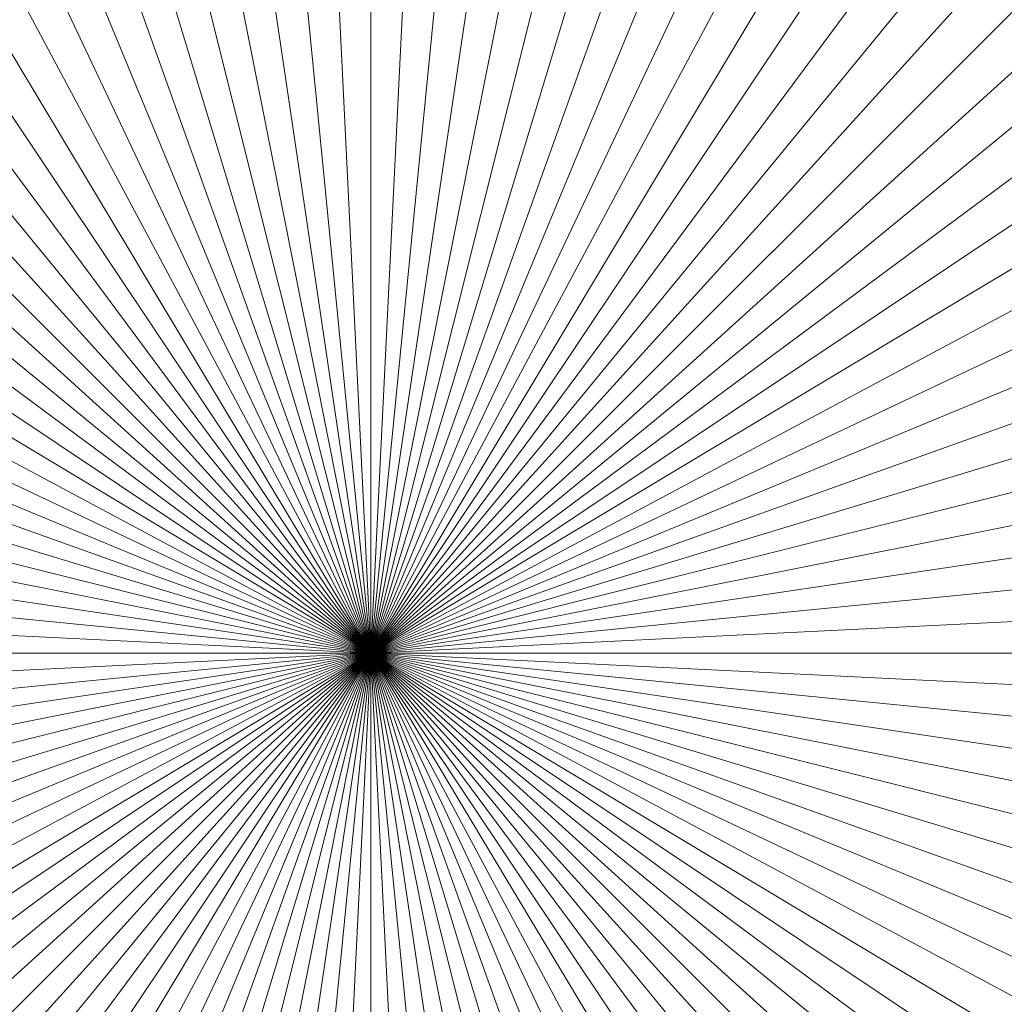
# Model space of a CAD drawing. Header units: millimetres. Extents: x -761 to -349, y 37 to 453.
# Tile 16 of 18: x -557 to -546, y 437 to 448. Entities that reach past the tile are written whole.
import ezdxf

# ---------------------------------------------------------------- set-up
doc = ezdxf.new("R2010")
doc.units = ezdxf.units.MM
doc.header["$LTSCALE"] = 20
doc.layers.add('LUCIDO_1', color=1, linetype='Continuous', lineweight=20, true_color=0xff0000)
doc.layers.add('Quote', color=7, linetype='Continuous', lineweight=9)

# ---------------------------------------------------------------- blocks, each defined once
blk = doc.blocks.new('Group')
at = {"layer": 'LUCIDO_1', "color": 5, "linetype": 'Continuous', "lineweight": 9, "transparency": 33554687}
for points in [[(-554.164, 453, -10109.271), (-554.773, 452.925, -10109.271), (-552.939, 440.561, -10109.271)], [(-552.939, 440.561, -10106.271), (-554.773, 452.925, -10106.271), (-554.164, 453, -10106.271)], [(-553.552, 453.046, -10109.271), (-554.164, 453, -10109.271), (-552.939, 440.561, -10109.271)], [(-552.939, 440.561, -10106.271), (-554.164, 453, -10106.271), (-553.552, 453.046, -10106.271)], [(-552.939, 453.061, -10109.271), (-553.552, 453.046, -10109.271), (-552.939, 440.561, -10109.271)], [(-552.939, 440.561, -10106.271), (-553.552, 453.046, -10106.271), (-552.939, 453.061, -10106.271)], [(-552.326, 453.046, -10109.271), (-552.939, 453.061, -10109.271), (-552.939, 440.561, -10109.271)], [(-552.939, 440.561, -10106.271), (-552.939, 453.061, -10106.271), (-552.326, 453.046, -10106.271)], [(-551.714, 453, -10109.271), (-552.326, 453.046, -10109.271), (-552.939, 440.561, -10109.271)], [(-552.939, 440.561, -10106.271), (-552.326, 453.046, -10106.271), (-551.714, 453, -10106.271)], [(-551.105, 452.925, -10109.271), (-551.714, 453, -10109.271), (-552.939, 440.561, -10109.271)], [(-552.939, 440.561, -10106.271), (-551.714, 453, -10106.271), (-551.105, 452.925, -10106.271)], [(-554.773, 452.925, -10109.271), (-555.378, 452.82, -10109.271), (-552.939, 440.561, -10109.271)], [(-552.939, 440.561, -10106.271), (-555.378, 452.82, -10106.271), (-554.773, 452.925, -10106.271)], [(-550.501, 452.82, -10109.271), (-551.105, 452.925, -10109.271), (-552.939, 440.561, -10109.271)], [(-552.939, 440.561, -10106.271), (-551.105, 452.925, -10106.271), (-550.501, 452.82, -10106.271)], [(-555.378, 452.82, -10109.271), (-555.976, 452.686, -10109.271), (-552.939, 440.561, -10109.271)], [(-552.939, 440.561, -10106.271), (-555.976, 452.686, -10106.271), (-555.378, 452.82, -10106.271)], [(-549.902, 452.686, -10109.271), (-550.501, 452.82, -10109.271), (-552.939, 440.561, -10109.271)], [(-552.939, 440.561, -10106.271), (-550.501, 452.82, -10106.271), (-549.902, 452.686, -10106.271)], [(-555.976, 452.686, -10109.271), (-556.568, 452.522, -10109.271), (-552.939, 440.561, -10109.271)], [(-552.939, 440.561, -10106.271), (-556.568, 452.522, -10106.271), (-555.976, 452.686, -10106.271)], [(-549.311, 452.522, -10109.271), (-549.902, 452.686, -10109.271), (-552.939, 440.561, -10109.271)], [(-552.939, 440.561, -10106.271), (-549.902, 452.686, -10106.271), (-549.311, 452.522, -10106.271)], [(-556.568, 452.522, -10109.271), (-557.15, 452.33, -10109.271), (-552.939, 440.561, -10109.271)], [(-552.939, 440.561, -10106.271), (-557.15, 452.33, -10106.271), (-556.568, 452.522, -10106.271)], [(-548.728, 452.33, -10109.271), (-549.311, 452.522, -10109.271), (-552.939, 440.561, -10109.271)], [(-552.939, 440.561, -10106.271), (-549.311, 452.522, -10106.271), (-548.728, 452.33, -10106.271)], [(-557.15, 452.33, -10109.271), (-557.722, 452.109, -10109.271), (-552.939, 440.561, -10109.271)], [(-552.939, 440.561, -10106.271), (-557.722, 452.109, -10106.271), (-557.15, 452.33, -10106.271)], [(-548.156, 452.109, -10109.271), (-548.728, 452.33, -10109.271), (-552.939, 440.561, -10109.271)], [(-552.939, 440.561, -10106.271), (-548.728, 452.33, -10106.271), (-548.156, 452.109, -10106.271)], [(-557.722, 452.109, -10109.271), (-558.283, 451.86, -10109.271), (-552.939, 440.561, -10109.271)], [(-552.939, 440.561, -10106.271), (-558.283, 451.86, -10106.271), (-557.722, 452.109, -10106.271)], [(-547.595, 451.86, -10109.271), (-548.156, 452.109, -10109.271), (-552.939, 440.561, -10109.271)], [(-552.939, 440.561, -10106.271), (-548.156, 452.109, -10106.271), (-547.595, 451.86, -10106.271)], [(-558.283, 451.86, -10109.271), (-558.831, 451.585, -10109.271), (-552.939, 440.561, -10109.271)], [(-552.939, 440.561, -10106.271), (-558.831, 451.585, -10106.271), (-558.283, 451.86, -10106.271)], [(-547.047, 451.585, -10109.271), (-547.595, 451.86, -10109.271), (-552.939, 440.561, -10109.271)], [(-552.939, 440.561, -10106.271), (-547.595, 451.86, -10106.271), (-547.047, 451.585, -10106.271)], [(-558.831, 451.585, -10109.271), (-559.365, 451.282, -10109.271), (-552.939, 440.561, -10109.271)], [(-552.939, 440.561, -10106.271), (-559.365, 451.282, -10106.271), (-558.831, 451.585, -10106.271)], [(-546.513, 451.282, -10109.271), (-547.047, 451.585, -10109.271), (-552.939, 440.561, -10109.271)], [(-552.939, 440.561, -10106.271), (-547.047, 451.585, -10106.271), (-546.513, 451.282, -10106.271)], [(-559.365, 451.282, -10109.271), (-559.884, 450.954, -10109.271), (-552.939, 440.561, -10109.271)], [(-552.939, 440.561, -10106.271), (-559.884, 450.954, -10106.271), (-559.365, 451.282, -10106.271)], [(-545.995, 450.954, -10109.271), (-546.513, 451.282, -10109.271), (-552.939, 440.561, -10109.271)], [(-552.939, 440.561, -10106.271), (-546.513, 451.282, -10106.271), (-545.995, 450.954, -10106.271)], [(-559.884, 450.954, -10109.271), (-560.385, 450.601, -10109.271), (-552.939, 440.561, -10109.271)], [(-552.939, 440.561, -10106.271), (-560.385, 450.601, -10106.271), (-559.884, 450.954, -10106.271)], [(-545.493, 450.601, -10109.271), (-545.995, 450.954, -10109.271), (-552.939, 440.561, -10109.271)], [(-552.939, 440.561, -10106.271), (-545.995, 450.954, -10106.271), (-545.493, 450.601, -10106.271)], [(-560.385, 450.601, -10109.271), (-560.869, 450.223, -10109.271), (-552.939, 440.561, -10109.271)], [(-552.939, 440.561, -10106.271), (-560.869, 450.223, -10106.271), (-560.385, 450.601, -10106.271)], [(-545.009, 450.223, -10109.271), (-545.493, 450.601, -10109.271), (-552.939, 440.561, -10109.271)], [(-552.939, 440.561, -10106.271), (-545.493, 450.601, -10106.271), (-545.009, 450.223, -10106.271)], [(-560.869, 450.223, -10109.271), (-561.333, 449.823, -10109.271), (-552.939, 440.561, -10109.271)], [(-552.939, 440.561, -10106.271), (-561.333, 449.823, -10106.271), (-560.869, 450.223, -10106.271)], [(-544.545, 449.823, -10109.271), (-545.009, 450.223, -10109.271), (-552.939, 440.561, -10109.271)], [(-552.939, 440.561, -10106.271), (-545.009, 450.223, -10106.271), (-544.545, 449.823, -10106.271)], [(-561.333, 449.823, -10109.271), (-561.778, 449.4, -10109.271), (-552.939, 440.561, -10109.271)], [(-552.939, 440.561, -10106.271), (-561.778, 449.4, -10106.271), (-561.333, 449.823, -10106.271)], [(-544.1, 449.4, -10109.271), (-544.545, 449.823, -10109.271), (-552.939, 440.561, -10109.271)], [(-552.939, 440.561, -10106.271), (-544.545, 449.823, -10106.271), (-544.1, 449.4, -10106.271)], [(-561.778, 449.4, -10109.271), (-562.201, 448.955, -10109.271), (-552.939, 440.561, -10109.271)], [(-552.939, 440.561, -10106.271), (-562.201, 448.955, -10106.271), (-561.778, 449.4, -10106.271)], [(-543.677, 448.955, -10109.271), (-544.1, 449.4, -10109.271), (-552.939, 440.561, -10109.271)], [(-552.939, 440.561, -10106.271), (-544.1, 449.4, -10106.271), (-543.677, 448.955, -10106.271)], [(-562.201, 448.955, -10109.271), (-562.601, 448.491, -10109.271), (-552.939, 440.561, -10109.271)], [(-552.939, 440.561, -10106.271), (-562.601, 448.491, -10106.271), (-562.201, 448.955, -10106.271)], [(-543.277, 448.491, -10109.271), (-543.677, 448.955, -10109.271), (-552.939, 440.561, -10109.271)], [(-552.939, 440.561, -10106.271), (-543.677, 448.955, -10106.271), (-543.277, 448.491, -10106.271)], [(-562.601, 448.491, -10109.271), (-562.979, 448.007, -10109.271), (-552.939, 440.561, -10109.271)], [(-552.939, 440.561, -10106.271), (-562.979, 448.007, -10106.271), (-562.601, 448.491, -10106.271)], [(-542.899, 448.007, -10109.271), (-543.277, 448.491, -10109.271), (-552.939, 440.561, -10109.271)], [(-552.939, 440.561, -10106.271), (-543.277, 448.491, -10106.271), (-542.899, 448.007, -10106.271)], [(-562.979, 448.007, -10109.271), (-563.332, 447.505, -10109.271), (-552.939, 440.561, -10109.271)], [(-552.939, 440.561, -10106.271), (-563.332, 447.505, -10106.271), (-562.979, 448.007, -10106.271)], [(-542.546, 447.505, -10109.271), (-542.899, 448.007, -10109.271), (-552.939, 440.561, -10109.271)], [(-552.939, 440.561, -10106.271), (-542.899, 448.007, -10106.271), (-542.546, 447.505, -10106.271)], [(-563.332, 447.505, -10109.271), (-563.661, 446.987, -10109.271), (-552.939, 440.561, -10109.271)], [(-552.939, 440.561, -10106.271), (-563.661, 446.987, -10106.271), (-563.332, 447.505, -10106.271)], [(-542.218, 446.987, -10109.271), (-542.546, 447.505, -10109.271), (-552.939, 440.561, -10109.271)], [(-552.939, 440.561, -10106.271), (-542.546, 447.505, -10106.271), (-542.218, 446.987, -10106.271)], [(-563.661, 446.987, -10109.271), (-563.963, 446.453, -10109.271), (-552.939, 440.561, -10109.271)], [(-552.939, 440.561, -10106.271), (-563.963, 446.453, -10106.271), (-563.661, 446.987, -10106.271)], [(-541.915, 446.453, -10109.271), (-542.218, 446.987, -10109.271), (-552.939, 440.561, -10109.271)], [(-552.939, 440.561, -10106.271), (-542.218, 446.987, -10106.271), (-541.915, 446.453, -10106.271)], [(-563.963, 446.453, -10109.271), (-564.239, 445.905, -10109.271), (-552.939, 440.561, -10109.271)], [(-552.939, 440.561, -10106.271), (-564.239, 445.905, -10106.271), (-563.963, 446.453, -10106.271)], [(-541.64, 445.905, -10109.271), (-541.915, 446.453, -10109.271), (-552.939, 440.561, -10109.271)], [(-552.939, 440.561, -10106.271), (-541.915, 446.453, -10106.271), (-541.64, 445.905, -10106.271)], [(-564.239, 445.905, -10109.271), (-564.487, 445.344, -10109.271), (-552.939, 440.561, -10109.271)], [(-552.939, 440.561, -10106.271), (-564.487, 445.344, -10106.271), (-564.239, 445.905, -10106.271)], [(-541.391, 445.344, -10109.271), (-541.64, 445.905, -10109.271), (-552.939, 440.561, -10109.271)], [(-552.939, 440.561, -10106.271), (-541.64, 445.905, -10106.271), (-541.391, 445.344, -10106.271)], [(-564.487, 445.344, -10109.271), (-564.708, 444.772, -10109.271), (-552.939, 440.561, -10109.271)], [(-552.939, 440.561, -10106.271), (-564.708, 444.772, -10106.271), (-564.487, 445.344, -10106.271)], [(-541.17, 444.772, -10109.271), (-541.391, 445.344, -10109.271), (-552.939, 440.561, -10109.271)], [(-552.939, 440.561, -10106.271), (-541.391, 445.344, -10106.271), (-541.17, 444.772, -10106.271)], [(-564.708, 444.772, -10109.271), (-564.901, 444.189, -10109.271), (-552.939, 440.561, -10109.271)], [(-552.939, 440.561, -10106.271), (-564.901, 444.189, -10106.271), (-564.708, 444.772, -10106.271)], [(-540.978, 444.189, -10109.271), (-541.17, 444.772, -10109.271), (-552.939, 440.561, -10109.271)], [(-552.939, 440.561, -10106.271), (-541.17, 444.772, -10106.271), (-540.978, 444.189, -10106.271)], [(-564.901, 444.189, -10109.271), (-565.064, 443.598, -10109.271), (-552.939, 440.561, -10109.271)], [(-552.939, 440.561, -10106.271), (-565.064, 443.598, -10106.271), (-564.901, 444.189, -10106.271)], [(-540.814, 443.598, -10109.271), (-540.978, 444.189, -10109.271), (-552.939, 440.561, -10109.271)], [(-552.939, 440.561, -10106.271), (-540.978, 444.189, -10106.271), (-540.814, 443.598, -10106.271)], [(-565.064, 443.598, -10109.271), (-565.199, 442.999, -10109.271), (-552.939, 440.561, -10109.271)], [(-552.939, 440.561, -10106.271), (-565.199, 442.999, -10106.271), (-565.064, 443.598, -10106.271)], [(-540.68, 442.999, -10109.271), (-540.814, 443.598, -10109.271), (-552.939, 440.561, -10109.271)], [(-552.939, 440.561, -10106.271), (-540.814, 443.598, -10106.271), (-540.68, 442.999, -10106.271)], [(-565.199, 442.999, -10109.271), (-565.303, 442.395, -10109.271), (-552.939, 440.561, -10109.271)], [(-552.939, 440.561, -10106.271), (-565.303, 442.395, -10106.271), (-565.199, 442.999, -10106.271)], [(-540.575, 442.395, -10109.271), (-540.68, 442.999, -10109.271), (-552.939, 440.561, -10109.271)], [(-552.939, 440.561, -10106.271), (-540.68, 442.999, -10106.271), (-540.575, 442.395, -10106.271)], [(-565.303, 442.395, -10109.271), (-565.378, 441.786, -10109.271), (-552.939, 440.561, -10109.271)], [(-552.939, 440.561, -10106.271), (-565.378, 441.786, -10106.271), (-565.303, 442.395, -10106.271)], [(-540.5, 441.786, -10109.271), (-540.575, 442.395, -10109.271), (-552.939, 440.561, -10109.271)], [(-552.939, 440.561, -10106.271), (-540.575, 442.395, -10106.271), (-540.5, 441.786, -10106.271)], [(-565.378, 441.786, -10109.271), (-565.424, 441.174, -10109.271), (-552.939, 440.561, -10109.271)], [(-552.939, 440.561, -10106.271), (-565.424, 441.174, -10106.271), (-565.378, 441.786, -10106.271)], [(-540.454, 441.174, -10109.271), (-540.5, 441.786, -10109.271), (-552.939, 440.561, -10109.271)], [(-552.939, 440.561, -10106.271), (-540.5, 441.786, -10106.271), (-540.454, 441.174, -10106.271)], [(-565.424, 441.174, -10109.271), (-565.439, 440.561, -10109.271), (-552.939, 440.561, -10109.271)], [(-552.939, 440.561, -10106.271), (-565.439, 440.561, -10106.271), (-565.424, 441.174, -10106.271)], [(-540.439, 440.561, -10109.271), (-540.454, 441.174, -10109.271), (-552.939, 440.561, -10109.271)], [(-552.939, 440.561, -10106.271), (-540.454, 441.174, -10106.271), (-540.439, 440.561, -10106.271)], [(-565.439, 440.561, -10109.271), (-565.424, 439.948, -10109.271), (-552.939, 440.561, -10109.271)], [(-552.939, 440.561, -10106.271), (-565.424, 439.948, -10106.271), (-565.439, 440.561, -10106.271)], [(-565.424, 439.948, -10109.271), (-565.378, 439.336, -10109.271), (-552.939, 440.561, -10109.271)], [(-552.939, 440.561, -10106.271), (-565.378, 439.336, -10106.271), (-565.424, 439.948, -10106.271)], [(-565.378, 439.336, -10109.271), (-565.303, 438.727, -10109.271), (-552.939, 440.561, -10109.271)], [(-552.939, 440.561, -10106.271), (-565.303, 438.727, -10106.271), (-565.378, 439.336, -10106.271)], [(-565.303, 438.727, -10109.271), (-565.199, 438.122, -10109.271), (-552.939, 440.561, -10109.271)], [(-552.939, 440.561, -10106.271), (-565.199, 438.122, -10106.271), (-565.303, 438.727, -10106.271)], [(-565.199, 438.122, -10109.271), (-565.064, 437.524, -10109.271), (-552.939, 440.561, -10109.271)], [(-552.939, 440.561, -10106.271), (-565.064, 437.524, -10106.271), (-565.199, 438.122, -10106.271)], [(-565.064, 437.524, -10109.271), (-564.901, 436.932, -10109.271), (-552.939, 440.561, -10109.271)], [(-552.939, 440.561, -10106.271), (-564.901, 436.932, -10106.271), (-565.064, 437.524, -10106.271)], [(-564.901, 436.932, -10109.271), (-564.708, 436.35, -10109.271), (-552.939, 440.561, -10109.271)], [(-552.939, 440.561, -10106.271), (-564.708, 436.35, -10106.271), (-564.901, 436.932, -10106.271)], [(-564.708, 436.35, -10109.271), (-564.487, 435.778, -10109.271), (-552.939, 440.561, -10109.271)], [(-552.939, 440.561, -10106.271), (-564.487, 435.778, -10106.271), (-564.708, 436.35, -10106.271)], [(-564.487, 435.778, -10109.271), (-564.239, 435.217, -10109.271), (-552.939, 440.561, -10109.271)], [(-552.939, 440.561, -10106.271), (-564.239, 435.217, -10106.271), (-564.487, 435.778, -10106.271)], [(-564.239, 435.217, -10109.271), (-563.963, 434.669, -10109.271), (-552.939, 440.561, -10109.271)], [(-552.939, 440.561, -10106.271), (-563.963, 434.669, -10106.271), (-564.239, 435.217, -10106.271)], [(-563.963, 434.669, -10109.271), (-563.661, 434.135, -10109.271), (-552.939, 440.561, -10109.271)], [(-552.939, 440.561, -10106.271), (-563.661, 434.135, -10106.271), (-563.963, 434.669, -10106.271)], [(-563.661, 434.135, -10109.271), (-563.332, 433.616, -10109.271), (-552.939, 440.561, -10109.271)], [(-552.939, 440.561, -10106.271), (-563.332, 433.616, -10106.271), (-563.661, 434.135, -10106.271)], [(-563.332, 433.616, -10109.271), (-562.979, 433.115, -10109.271), (-552.939, 440.561, -10109.271)], [(-552.939, 440.561, -10106.271), (-562.979, 433.115, -10106.271), (-563.332, 433.616, -10106.271)], [(-562.979, 433.115, -10109.271), (-562.601, 432.631, -10109.271), (-552.939, 440.561, -10109.271)], [(-552.939, 440.561, -10106.271), (-562.601, 432.631, -10106.271), (-562.979, 433.115, -10106.271)], [(-562.601, 432.631, -10109.271), (-562.201, 432.167, -10109.271), (-552.939, 440.561, -10109.271)], [(-552.939, 440.561, -10106.271), (-562.201, 432.167, -10106.271), (-562.601, 432.631, -10106.271)], [(-562.201, 432.167, -10109.271), (-561.778, 431.722, -10109.271), (-552.939, 440.561, -10109.271)], [(-552.939, 440.561, -10106.271), (-561.778, 431.722, -10106.271), (-562.201, 432.167, -10106.271)], [(-561.778, 431.722, -10109.271), (-561.333, 431.299, -10109.271), (-552.939, 440.561, -10109.271)], [(-552.939, 440.561, -10106.271), (-561.333, 431.299, -10106.271), (-561.778, 431.722, -10106.271)], [(-561.333, 431.299, -10109.271), (-560.869, 430.899, -10109.271), (-552.939, 440.561, -10109.271)], [(-552.939, 440.561, -10106.271), (-560.869, 430.899, -10106.271), (-561.333, 431.299, -10106.271)], [(-560.869, 430.899, -10109.271), (-560.385, 430.521, -10109.271), (-552.939, 440.561, -10109.271)], [(-552.939, 440.561, -10106.271), (-560.385, 430.521, -10106.271), (-560.869, 430.899, -10106.271)], [(-560.385, 430.521, -10109.271), (-559.884, 430.168, -10109.271), (-552.939, 440.561, -10109.271)], [(-552.939, 440.561, -10106.271), (-559.884, 430.168, -10106.271), (-560.385, 430.521, -10106.271)], [(-559.884, 430.168, -10109.271), (-559.365, 429.839, -10109.271), (-552.939, 440.561, -10109.271)], [(-552.939, 440.561, -10106.271), (-559.365, 429.839, -10106.271), (-559.884, 430.168, -10106.271)], [(-559.365, 429.839, -10109.271), (-558.831, 429.537, -10109.271), (-552.939, 440.561, -10109.271)], [(-552.939, 440.561, -10106.271), (-558.831, 429.537, -10106.271), (-559.365, 429.839, -10106.271)], [(-558.831, 429.537, -10109.271), (-558.283, 429.261, -10109.271), (-552.939, 440.561, -10109.271)], [(-552.939, 440.561, -10106.271), (-558.283, 429.261, -10106.271), (-558.831, 429.537, -10106.271)], [(-558.283, 429.261, -10109.271), (-557.722, 429.013, -10109.271), (-552.939, 440.561, -10109.271)], [(-552.939, 440.561, -10106.271), (-557.722, 429.013, -10106.271), (-558.283, 429.261, -10106.271)], [(-557.722, 429.013, -10109.271), (-557.15, 428.792, -10109.271), (-552.939, 440.561, -10109.271)], [(-552.939, 440.561, -10106.271), (-557.15, 428.792, -10106.271), (-557.722, 429.013, -10106.271)], [(-557.15, 428.792, -10109.271), (-556.568, 428.599, -10109.271), (-552.939, 440.561, -10109.271)], [(-552.939, 440.561, -10106.271), (-556.568, 428.599, -10106.271), (-557.15, 428.792, -10106.271)], [(-556.568, 428.599, -10109.271), (-555.976, 428.436, -10109.271), (-552.939, 440.561, -10109.271)], [(-552.939, 440.561, -10106.271), (-555.976, 428.436, -10106.271), (-556.568, 428.599, -10106.271)], [(-555.976, 428.436, -10109.271), (-555.378, 428.301, -10109.271), (-552.939, 440.561, -10109.271)], [(-552.939, 440.561, -10106.271), (-555.378, 428.301, -10106.271), (-555.976, 428.436, -10106.271)], [(-555.378, 428.301, -10109.271), (-554.773, 428.197, -10109.271), (-552.939, 440.561, -10109.271)], [(-552.939, 440.561, -10106.271), (-554.773, 428.197, -10106.271), (-555.378, 428.301, -10106.271)], [(-554.773, 428.197, -10109.271), (-554.164, 428.122, -10109.271), (-552.939, 440.561, -10109.271)], [(-552.939, 440.561, -10106.271), (-554.164, 428.122, -10106.271), (-554.773, 428.197, -10106.271)], [(-554.164, 428.122, -10109.271), (-553.552, 428.076, -10109.271), (-552.939, 440.561, -10109.271)], [(-552.939, 440.561, -10106.271), (-553.552, 428.076, -10106.271), (-554.164, 428.122, -10106.271)], [(-553.552, 428.076, -10109.271), (-552.939, 428.061, -10109.271), (-552.939, 440.561, -10109.271)], [(-552.939, 440.561, -10106.271), (-552.939, 428.061, -10106.271), (-553.552, 428.076, -10106.271)], [(-552.939, 440.561, -10109.271), (-552.939, 440.561, -10106.271), (-552.939, 440.561, -10106.271)], [(-552.939, 440.561, -10109.271), (-552.939, 440.561, -10109.271), (-552.939, 440.561, -10106.271)], [(-552.939, 440.561, -10109.271), (-552.939, 440.561, -10106.271), (-552.939, 440.561, -10106.271)], [(-552.939, 440.561, -10109.271), (-552.939, 440.561, -10109.271), (-552.939, 440.561, -10106.271)], [(-552.939, 440.561, -10109.271), (-552.939, 440.561, -10106.271), (-552.939, 440.561, -10106.271)], [(-552.939, 440.561, -10109.271), (-552.939, 440.561, -10109.271), (-552.939, 440.561, -10106.271)], [(-552.939, 440.561, -10109.271), (-552.939, 440.561, -10106.271), (-552.939, 440.561, -10106.271)], [(-552.939, 440.561, -10109.271), (-552.939, 440.561, -10109.271), (-552.939, 440.561, -10106.271)], [(-552.939, 440.561, -10109.271), (-552.939, 440.561, -10106.271), (-552.939, 440.561, -10106.271)], [(-552.939, 440.561, -10109.271), (-552.939, 440.561, -10109.271), (-552.939, 440.561, -10106.271)], [(-552.939, 440.561, -10109.271), (-552.939, 440.561, -10106.271), (-552.939, 440.561, -10106.271)], [(-552.939, 440.561, -10109.271), (-552.939, 440.561, -10109.271), (-552.939, 440.561, -10106.271)], [(-552.939, 440.561, -10109.271), (-552.939, 440.561, -10106.271), (-552.939, 440.561, -10106.271)], [(-552.939, 440.561, -10109.271), (-552.939, 440.561, -10109.271), (-552.939, 440.561, -10106.271)], [(-552.939, 440.561, -10109.271), (-552.939, 440.561, -10106.271), (-552.939, 440.561, -10106.271)], [(-552.939, 440.561, -10109.271), (-552.939, 440.561, -10109.271), (-552.939, 440.561, -10106.271)], [(-552.939, 440.561, -10109.271), (-552.939, 440.561, -10106.271), (-552.939, 440.561, -10106.271)], [(-552.939, 440.561, -10109.271), (-552.939, 440.561, -10109.271), (-552.939, 440.561, -10106.271)], [(-552.939, 440.561, -10109.271), (-552.939, 440.561, -10106.271), (-552.939, 440.561, -10106.271)], [(-552.939, 440.561, -10109.271), (-552.939, 440.561, -10109.271), (-552.939, 440.561, -10106.271)], [(-552.939, 440.561, -10109.271), (-552.939, 440.561, -10106.271), (-552.939, 440.561, -10106.271)], [(-552.939, 440.561, -10109.271), (-552.939, 440.561, -10109.271), (-552.939, 440.561, -10106.271)], [(-552.939, 440.561, -10109.271), (-552.939, 440.561, -10106.271), (-552.939, 440.561, -10106.271)], [(-552.939, 440.561, -10109.271), (-552.939, 440.561, -10109.271), (-552.939, 440.561, -10106.271)], [(-552.939, 440.561, -10109.271), (-552.939, 440.561, -10106.271), (-552.939, 440.561, -10106.271)], [(-552.939, 440.561, -10109.271), (-552.939, 440.561, -10109.271), (-552.939, 440.561, -10106.271)], [(-552.939, 440.561, -10109.271), (-552.939, 440.561, -10106.271), (-552.939, 440.561, -10106.271)], [(-552.939, 440.561, -10109.271), (-552.939, 440.561, -10109.271), (-552.939, 440.561, -10106.271)], [(-552.939, 440.561, -10109.271), (-552.939, 440.561, -10106.271), (-552.939, 440.561, -10106.271)], [(-552.939, 440.561, -10109.271), (-552.939, 440.561, -10109.271), (-552.939, 440.561, -10106.271)], [(-552.939, 440.561, -10109.271), (-552.939, 440.561, -10106.271), (-552.939, 440.561, -10106.271)], [(-552.939, 440.561, -10109.271), (-552.939, 440.561, -10109.271), (-552.939, 440.561, -10106.271)], [(-552.939, 440.561, -10109.271), (-552.939, 440.561, -10106.271), (-552.939, 440.561, -10106.271)], [(-552.939, 440.561, -10109.271), (-552.939, 440.561, -10109.271), (-552.939, 440.561, -10106.271)], [(-552.939, 440.561, -10109.271), (-552.939, 440.561, -10106.271), (-552.939, 440.561, -10106.271)], [(-552.939, 440.561, -10109.271), (-552.939, 440.561, -10109.271), (-552.939, 440.561, -10106.271)], [(-552.939, 440.561, -10109.271), (-552.939, 440.561, -10106.271), (-552.939, 440.561, -10106.271)], [(-552.939, 440.561, -10109.271), (-552.939, 440.561, -10109.271), (-552.939, 440.561, -10106.271)], [(-552.939, 440.561, -10109.271), (-552.939, 440.561, -10106.271), (-552.939, 440.561, -10106.271)], [(-552.939, 440.561, -10109.271), (-552.939, 440.561, -10109.271), (-552.939, 440.561, -10106.271)], [(-552.939, 440.561, -10109.271), (-552.939, 440.561, -10106.271), (-552.939, 440.561, -10106.271)], [(-552.939, 440.561, -10109.271), (-552.939, 440.561, -10109.271), (-552.939, 440.561, -10106.271)], [(-552.939, 440.561, -10109.271), (-552.939, 440.561, -10106.271), (-552.939, 440.561, -10106.271)], [(-552.939, 440.561, -10109.271), (-552.939, 440.561, -10109.271), (-552.939, 440.561, -10106.271)], [(-552.939, 440.561, -10109.271), (-552.939, 440.561, -10106.271), (-552.939, 440.561, -10106.271)], [(-552.939, 440.561, -10109.271), (-552.939, 440.561, -10109.271), (-552.939, 440.561, -10106.271)], [(-552.939, 440.561, -10109.271), (-552.939, 440.561, -10106.271), (-552.939, 440.561, -10106.271)], [(-552.939, 440.561, -10109.271), (-552.939, 440.561, -10109.271), (-552.939, 440.561, -10106.271)], [(-552.939, 440.561, -10109.271), (-552.939, 440.561, -10106.271), (-552.939, 440.561, -10106.271)], [(-552.939, 440.561, -10109.271), (-552.939, 440.561, -10109.271), (-552.939, 440.561, -10106.271)], [(-552.939, 440.561, -10109.271), (-552.939, 440.561, -10106.271), (-552.939, 440.561, -10106.271)], [(-552.939, 440.561, -10109.271), (-552.939, 440.561, -10109.271), (-552.939, 440.561, -10106.271)], [(-552.939, 440.561, -10109.271), (-552.939, 440.561, -10106.271), (-552.939, 440.561, -10106.271)], [(-552.939, 440.561, -10109.271), (-552.939, 440.561, -10109.271), (-552.939, 440.561, -10106.271)], [(-552.939, 440.561, -10109.271), (-552.939, 440.561, -10106.271), (-552.939, 440.561, -10106.271)], [(-552.939, 440.561, -10109.271), (-552.939, 440.561, -10109.271), (-552.939, 440.561, -10106.271)], [(-552.939, 440.561, -10109.271), (-552.939, 440.561, -10106.271), (-552.939, 440.561, -10106.271)], [(-552.939, 440.561, -10109.271), (-552.939, 440.561, -10109.271), (-552.939, 440.561, -10106.271)], [(-552.939, 440.561, -10109.271), (-552.939, 440.561, -10106.271), (-552.939, 440.561, -10106.271)], [(-552.939, 440.561, -10109.271), (-552.939, 440.561, -10109.271), (-552.939, 440.561, -10106.271)], [(-552.939, 440.561, -10109.271), (-552.939, 440.561, -10106.271), (-552.939, 440.561, -10106.271)], [(-552.939, 440.561, -10109.271), (-552.939, 440.561, -10109.271), (-552.939, 440.561, -10106.271)], [(-552.939, 440.561, -10109.271), (-552.939, 440.561, -10106.271), (-552.939, 440.561, -10106.271)], [(-552.939, 440.561, -10109.271), (-552.939, 440.561, -10109.271), (-552.939, 440.561, -10106.271)], [(-552.939, 440.561, -10109.271), (-552.939, 440.561, -10106.271), (-552.939, 440.561, -10106.271)], [(-552.939, 440.561, -10109.271), (-552.939, 440.561, -10109.271), (-552.939, 440.561, -10106.271)], [(-552.939, 440.561, -10109.271), (-552.939, 440.561, -10106.271), (-552.939, 440.561, -10106.271)], [(-552.939, 440.561, -10109.271), (-552.939, 440.561, -10109.271), (-552.939, 440.561, -10106.271)], [(-552.939, 440.561, -10109.271), (-552.939, 440.561, -10106.271), (-552.939, 440.561, -10106.271)], [(-552.939, 440.561, -10109.271), (-552.939, 440.561, -10109.271), (-552.939, 440.561, -10106.271)], [(-552.939, 440.561, -10109.271), (-552.939, 440.561, -10106.271), (-552.939, 440.561, -10106.271)], [(-552.939, 440.561, -10109.271), (-552.939, 440.561, -10109.271), (-552.939, 440.561, -10106.271)], [(-552.939, 440.561, -10109.271), (-552.939, 440.561, -10106.271), (-552.939, 440.561, -10106.271)], [(-552.939, 440.561, -10109.271), (-552.939, 440.561, -10109.271), (-552.939, 440.561, -10106.271)], [(-552.939, 440.561, -10109.271), (-552.939, 440.561, -10106.271), (-552.939, 440.561, -10106.271)], [(-552.939, 440.561, -10109.271), (-552.939, 440.561, -10109.271), (-552.939, 440.561, -10106.271)], [(-552.939, 440.561, -10109.271), (-552.939, 440.561, -10106.271), (-552.939, 440.561, -10106.271)], [(-552.939, 440.561, -10109.271), (-552.939, 440.561, -10109.271), (-552.939, 440.561, -10106.271)], [(-552.939, 440.561, -10109.271), (-552.939, 440.561, -10106.271), (-552.939, 440.561, -10106.271)], [(-552.939, 440.561, -10109.271), (-552.939, 440.561, -10109.271), (-552.939, 440.561, -10106.271)], [(-552.939, 440.561, -10109.271), (-552.939, 440.561, -10106.271), (-552.939, 440.561, -10106.271)], [(-552.939, 440.561, -10109.271), (-552.939, 440.561, -10109.271), (-552.939, 440.561, -10106.271)], [(-552.939, 440.561, -10109.271), (-552.939, 440.561, -10106.271), (-552.939, 440.561, -10106.271)], [(-552.939, 440.561, -10109.271), (-552.939, 440.561, -10109.271), (-552.939, 440.561, -10106.271)], [(-552.939, 440.561, -10109.271), (-552.939, 440.561, -10106.271), (-552.939, 440.561, -10106.271)], [(-552.939, 440.561, -10109.271), (-552.939, 440.561, -10109.271), (-552.939, 440.561, -10106.271)], [(-552.939, 440.561, -10109.271), (-552.939, 440.561, -10106.271), (-552.939, 440.561, -10106.271)], [(-552.939, 440.561, -10109.271), (-552.939, 440.561, -10109.271), (-552.939, 440.561, -10106.271)], [(-552.939, 440.561, -10109.271), (-552.939, 440.561, -10106.271), (-552.939, 440.561, -10106.271)], [(-552.939, 440.561, -10109.271), (-552.939, 440.561, -10109.271), (-552.939, 440.561, -10106.271)], [(-552.939, 440.561, -10109.271), (-552.939, 440.561, -10106.271), (-552.939, 440.561, -10106.271)], [(-552.939, 440.561, -10109.271), (-552.939, 440.561, -10109.271), (-552.939, 440.561, -10106.271)], [(-552.939, 440.561, -10109.271), (-552.939, 440.561, -10106.271), (-552.939, 440.561, -10106.271)], [(-552.939, 440.561, -10109.271), (-552.939, 440.561, -10109.271), (-552.939, 440.561, -10106.271)], [(-552.939, 440.561, -10109.271), (-552.939, 440.561, -10106.271), (-552.939, 440.561, -10106.271)], [(-552.939, 440.561, -10109.271), (-552.939, 440.561, -10109.271), (-552.939, 440.561, -10106.271)], [(-552.939, 440.561, -10109.271), (-552.939, 440.561, -10106.271), (-552.939, 440.561, -10106.271)], [(-552.939, 440.561, -10109.271), (-552.939, 440.561, -10109.271), (-552.939, 440.561, -10106.271)], [(-552.939, 440.561, -10109.271), (-552.939, 440.561, -10106.271), (-552.939, 440.561, -10106.271)], [(-552.939, 440.561, -10109.271), (-552.939, 440.561, -10109.271), (-552.939, 440.561, -10106.271)], [(-552.939, 440.561, -10109.271), (-552.939, 440.561, -10106.271), (-552.939, 440.561, -10106.271)], [(-552.939, 440.561, -10109.271), (-552.939, 440.561, -10109.271), (-552.939, 440.561, -10106.271)], [(-552.939, 440.561, -10109.271), (-552.939, 440.561, -10106.271), (-552.939, 440.561, -10106.271)], [(-552.939, 440.561, -10109.271), (-552.939, 440.561, -10109.271), (-552.939, 440.561, -10106.271)], [(-552.939, 440.561, -10109.271), (-552.939, 440.561, -10106.271), (-552.939, 440.561, -10106.271)], [(-552.939, 440.561, -10109.271), (-552.939, 440.561, -10109.271), (-552.939, 440.561, -10106.271)], [(-552.939, 440.561, -10109.271), (-552.939, 440.561, -10106.271), (-552.939, 440.561, -10106.271)], [(-552.939, 440.561, -10109.271), (-552.939, 440.561, -10109.271), (-552.939, 440.561, -10106.271)], [(-552.939, 440.561, -10109.271), (-552.939, 440.561, -10106.271), (-552.939, 440.561, -10106.271)], [(-552.939, 440.561, -10109.271), (-552.939, 440.561, -10109.271), (-552.939, 440.561, -10106.271)], [(-552.939, 440.561, -10109.271), (-552.939, 440.561, -10106.271), (-552.939, 440.561, -10106.271)], [(-552.939, 440.561, -10109.271), (-552.939, 440.561, -10109.271), (-552.939, 440.561, -10106.271)], [(-552.939, 440.561, -10109.271), (-552.939, 440.561, -10106.271), (-552.939, 440.561, -10106.271)], [(-552.939, 440.561, -10109.271), (-552.939, 440.561, -10109.271), (-552.939, 440.561, -10106.271)], [(-552.939, 440.561, -10109.271), (-552.939, 440.561, -10106.271), (-552.939, 440.561, -10106.271)], [(-552.939, 440.561, -10109.271), (-552.939, 440.561, -10109.271), (-552.939, 440.561, -10106.271)], [(-552.939, 440.561, -10109.271), (-552.939, 440.561, -10106.271), (-552.939, 440.561, -10106.271)], [(-552.939, 440.561, -10109.271), (-552.939, 440.561, -10109.271), (-552.939, 440.561, -10106.271)], [(-552.939, 440.561, -10109.271), (-552.939, 440.561, -10106.271), (-552.939, 440.561, -10106.271)], [(-552.939, 440.561, -10109.271), (-552.939, 440.561, -10109.271), (-552.939, 440.561, -10106.271)], [(-552.939, 440.561, -10109.271), (-552.939, 440.561, -10106.271), (-552.939, 440.561, -10106.271)], [(-552.939, 440.561, -10109.271), (-552.939, 440.561, -10109.271), (-552.939, 440.561, -10106.271)], [(-552.939, 440.561, -10109.271), (-552.939, 440.561, -10106.271), (-552.939, 440.561, -10106.271)], [(-552.939, 440.561, -10109.271), (-552.939, 440.561, -10109.271), (-552.939, 440.561, -10106.271)], [(-552.939, 440.561, -10109.271), (-552.939, 440.561, -10106.271), (-552.939, 440.561, -10106.271)], [(-552.939, 440.561, -10109.271), (-552.939, 440.561, -10109.271), (-552.939, 440.561, -10106.271)], [(-552.939, 440.561, -10109.271), (-552.939, 440.561, -10106.271), (-552.939, 440.561, -10106.271)], [(-552.939, 440.561, -10109.271), (-552.939, 440.561, -10109.271), (-552.939, 440.561, -10106.271)], [(-552.939, 440.561, -10109.271), (-552.939, 440.561, -10106.271), (-552.939, 440.561, -10106.271)], [(-552.939, 440.561, -10109.271), (-552.939, 440.561, -10109.271), (-552.939, 440.561, -10106.271)], [(-552.939, 440.561, -10109.271), (-552.939, 440.561, -10106.271), (-552.939, 440.561, -10106.271)], [(-552.939, 440.561, -10109.271), (-552.939, 440.561, -10109.271), (-552.939, 440.561, -10106.271)], [(-552.939, 440.561, -10109.271), (-552.939, 440.561, -10106.271), (-552.939, 440.561, -10106.271)], [(-552.939, 440.561, -10109.271), (-552.939, 440.561, -10109.271), (-552.939, 440.561, -10106.271)], [(-552.939, 440.561, -10109.271), (-552.939, 440.561, -10106.271), (-552.939, 440.561, -10106.271)], [(-552.939, 440.561, -10109.271), (-552.939, 440.561, -10109.271), (-552.939, 440.561, -10106.271)], [(-552.939, 440.561, -10109.271), (-552.939, 440.561, -10106.271), (-552.939, 440.561, -10106.271)], [(-552.939, 440.561, -10109.271), (-552.939, 440.561, -10109.271), (-552.939, 440.561, -10106.271)], [(-552.939, 440.561, -10109.271), (-552.939, 440.561, -10106.271), (-552.939, 440.561, -10106.271)], [(-552.939, 440.561, -10109.271), (-552.939, 440.561, -10109.271), (-552.939, 440.561, -10106.271)], [(-552.939, 440.561, -10109.271), (-552.939, 440.561, -10106.271), (-552.939, 440.561, -10106.271)], [(-552.939, 440.561, -10109.271), (-552.939, 440.561, -10109.271), (-552.939, 440.561, -10106.271)], [(-552.939, 440.561, -10109.271), (-552.939, 440.561, -10106.271), (-552.939, 440.561, -10106.271)], [(-552.939, 440.561, -10109.271), (-552.939, 440.561, -10109.271), (-552.939, 440.561, -10106.271)], [(-552.939, 440.561, -10109.271), (-552.939, 440.561, -10106.271), (-552.939, 440.561, -10106.271)], [(-552.939, 440.561, -10109.271), (-552.939, 440.561, -10109.271), (-552.939, 440.561, -10106.271)], [(-552.939, 440.561, -10109.271), (-552.939, 440.561, -10106.271), (-552.939, 440.561, -10106.271)], [(-552.939, 440.561, -10109.271), (-552.939, 440.561, -10109.271), (-552.939, 440.561, -10106.271)], [(-552.939, 440.561, -10109.271), (-552.939, 440.561, -10106.271), (-552.939, 440.561, -10106.271)], [(-552.939, 440.561, -10109.271), (-552.939, 440.561, -10109.271), (-552.939, 440.561, -10106.271)], [(-552.939, 440.561, -10109.271), (-552.939, 440.561, -10106.271), (-552.939, 440.561, -10106.271)], [(-552.939, 440.561, -10109.271), (-552.939, 440.561, -10109.271), (-552.939, 440.561, -10106.271)], [(-552.939, 440.561, -10109.271), (-552.939, 440.561, -10106.271), (-552.939, 440.561, -10106.271)], [(-552.939, 440.561, -10109.271), (-552.939, 440.561, -10109.271), (-552.939, 440.561, -10106.271)], [(-552.939, 440.561, -10109.271), (-552.939, 440.561, -10106.271), (-552.939, 440.561, -10106.271)], [(-552.939, 440.561, -10109.271), (-552.939, 440.561, -10109.271), (-552.939, 440.561, -10106.271)], [(-552.939, 440.561, -10109.271), (-552.939, 440.561, -10106.271), (-552.939, 440.561, -10106.271)], [(-552.939, 440.561, -10109.271), (-552.939, 440.561, -10109.271), (-552.939, 440.561, -10106.271)], [(-552.939, 440.561, -10109.271), (-552.939, 440.561, -10106.271), (-552.939, 440.561, -10106.271)], [(-552.939, 440.561, -10109.271), (-552.939, 440.561, -10109.271), (-552.939, 440.561, -10106.271)], [(-552.939, 440.561, -10109.271), (-552.939, 440.561, -10106.271), (-552.939, 440.561, -10106.271)], [(-552.939, 440.561, -10109.271), (-552.939, 440.561, -10109.271), (-552.939, 440.561, -10106.271)], [(-552.939, 440.561, -10109.271), (-552.939, 440.561, -10106.271), (-552.939, 440.561, -10106.271)], [(-552.939, 440.561, -10109.271), (-552.939, 440.561, -10109.271), (-552.939, 440.561, -10106.271)], [(-552.939, 440.561, -10109.271), (-552.939, 440.561, -10106.271), (-552.939, 440.561, -10106.271)], [(-552.939, 440.561, -10109.271), (-552.939, 440.561, -10109.271), (-552.939, 440.561, -10106.271)], [(-552.939, 440.561, -10109.271), (-552.939, 440.561, -10106.271), (-552.939, 440.561, -10106.271)], [(-552.939, 440.561, -10109.271), (-552.939, 440.561, -10109.271), (-552.939, 440.561, -10106.271)], [(-552.939, 440.561, -10109.271), (-552.939, 440.561, -10106.271), (-552.939, 440.561, -10106.271)], [(-552.939, 440.561, -10109.271), (-552.939, 440.561, -10109.271), (-552.939, 440.561, -10106.271)], [(-552.939, 440.561, -10109.271), (-552.939, 440.561, -10106.271), (-552.939, 440.561, -10106.271)], [(-552.939, 440.561, -10109.271), (-552.939, 440.561, -10109.271), (-552.939, 440.561, -10106.271)], [(-552.939, 440.561, -10109.271), (-552.939, 440.561, -10106.271), (-552.939, 440.561, -10106.271)], [(-552.939, 440.561, -10109.271), (-552.939, 440.561, -10109.271), (-552.939, 440.561, -10106.271)], [(-552.939, 440.561, -10109.271), (-552.939, 440.561, -10106.271), (-552.939, 440.561, -10106.271)], [(-552.939, 440.561, -10109.271), (-552.939, 440.561, -10109.271), (-552.939, 440.561, -10106.271)], [(-552.939, 440.561, -10109.271), (-552.939, 440.561, -10106.271), (-552.939, 440.561, -10106.271)], [(-552.939, 440.561, -10109.271), (-552.939, 440.561, -10109.271), (-552.939, 440.561, -10106.271)], [(-552.939, 440.561, -10109.271), (-552.939, 440.561, -10106.271), (-552.939, 440.561, -10106.271)], [(-552.939, 440.561, -10109.271), (-552.939, 440.561, -10109.271), (-552.939, 440.561, -10106.271)], [(-552.939, 440.561, -10109.271), (-552.939, 440.561, -10106.271), (-552.939, 440.561, -10106.271)], [(-552.939, 440.561, -10109.271), (-552.939, 440.561, -10109.271), (-552.939, 440.561, -10106.271)], [(-552.939, 440.561, -10109.271), (-552.939, 440.561, -10106.271), (-552.939, 440.561, -10106.271)], [(-552.939, 440.561, -10109.271), (-552.939, 440.561, -10109.271), (-552.939, 440.561, -10106.271)], [(-552.939, 440.561, -10109.271), (-552.939, 440.561, -10106.271), (-552.939, 440.561, -10106.271)], [(-552.939, 440.561, -10109.271), (-552.939, 440.561, -10109.271), (-552.939, 440.561, -10106.271)], [(-552.939, 440.561, -10109.271), (-552.939, 440.561, -10106.271), (-552.939, 440.561, -10106.271)], [(-552.939, 440.561, -10109.271), (-552.939, 440.561, -10109.271), (-552.939, 440.561, -10106.271)], [(-552.939, 440.561, -10109.271), (-552.939, 440.561, -10106.271), (-552.939, 440.561, -10106.271)], [(-552.939, 440.561, -10109.271), (-552.939, 440.561, -10109.271), (-552.939, 440.561, -10106.271)], [(-552.939, 440.561, -10109.271), (-552.939, 440.561, -10106.271), (-552.939, 440.561, -10106.271)], [(-552.939, 440.561, -10109.271), (-552.939, 440.561, -10109.271), (-552.939, 440.561, -10106.271)], [(-552.939, 440.561, -10109.271), (-552.939, 440.561, -10106.271), (-552.939, 440.561, -10106.271)], [(-552.939, 440.561, -10109.271), (-552.939, 440.561, -10109.271), (-552.939, 440.561, -10106.271)], [(-552.939, 440.561, -10109.271), (-552.939, 440.561, -10106.271), (-552.939, 440.561, -10106.271)], [(-552.939, 440.561, -10109.271), (-552.939, 440.561, -10109.271), (-552.939, 440.561, -10106.271)], [(-552.939, 440.561, -10109.271), (-552.939, 440.561, -10106.271), (-552.939, 440.561, -10106.271)], [(-552.939, 440.561, -10109.271), (-552.939, 440.561, -10109.271), (-552.939, 440.561, -10106.271)], [(-552.939, 440.561, -10109.271), (-552.939, 440.561, -10106.271), (-552.939, 440.561, -10106.271)], [(-552.939, 440.561, -10109.271), (-552.939, 440.561, -10109.271), (-552.939, 440.561, -10106.271)], [(-552.939, 440.561, -10109.271), (-552.939, 440.561, -10106.271), (-552.939, 440.561, -10106.271)], [(-552.939, 440.561, -10109.271), (-552.939, 440.561, -10109.271), (-552.939, 440.561, -10106.271)], [(-552.939, 440.561, -10109.271), (-552.939, 440.561, -10106.271), (-552.939, 440.561, -10106.271)], [(-552.939, 440.561, -10109.271), (-552.939, 440.561, -10109.271), (-552.939, 440.561, -10106.271)], [(-552.939, 440.561, -10109.271), (-552.939, 440.561, -10106.271), (-552.939, 440.561, -10106.271)], [(-552.939, 440.561, -10109.271), (-552.939, 440.561, -10109.271), (-552.939, 440.561, -10106.271)], [(-552.939, 440.561, -10109.271), (-552.939, 440.561, -10106.271), (-552.939, 440.561, -10106.271)], [(-552.939, 440.561, -10109.271), (-552.939, 440.561, -10109.271), (-552.939, 440.561, -10106.271)], [(-552.939, 440.561, -10109.271), (-552.939, 440.561, -10106.271), (-552.939, 440.561, -10106.271)], [(-552.939, 440.561, -10109.271), (-552.939, 440.561, -10109.271), (-552.939, 440.561, -10106.271)], [(-552.939, 440.561, -10109.271), (-552.939, 440.561, -10106.271), (-552.939, 440.561, -10106.271)], [(-552.939, 440.561, -10109.271), (-552.939, 440.561, -10109.271), (-552.939, 440.561, -10106.271)], [(-552.939, 440.561, -10109.271), (-552.939, 440.561, -10106.271), (-552.939, 440.561, -10106.271)], [(-552.939, 440.561, -10109.271), (-552.939, 440.561, -10109.271), (-552.939, 440.561, -10106.271)], [(-552.939, 440.561, -10109.271), (-552.939, 440.561, -10106.271), (-552.939, 440.561, -10106.271)], [(-552.939, 440.561, -10109.271), (-552.939, 440.561, -10109.271), (-552.939, 440.561, -10106.271)], [(-552.939, 440.561, -10109.271), (-552.939, 440.561, -10106.271), (-552.939, 440.561, -10106.271)], [(-552.939, 440.561, -10109.271), (-552.939, 440.561, -10109.271), (-552.939, 440.561, -10106.271)], [(-552.939, 440.561, -10109.271), (-552.939, 440.561, -10106.271), (-552.939, 440.561, -10106.271)], [(-552.939, 440.561, -10109.271), (-552.939, 440.561, -10109.271), (-552.939, 440.561, -10106.271)], [(-552.939, 440.561, -10109.271), (-552.939, 440.561, -10106.271), (-552.939, 440.561, -10106.271)], [(-552.939, 440.561, -10109.271), (-552.939, 440.561, -10109.271), (-552.939, 440.561, -10106.271)], [(-552.939, 440.561, -10109.271), (-552.939, 440.561, -10106.271), (-552.939, 440.561, -10106.271)], [(-552.939, 440.561, -10109.271), (-552.939, 440.561, -10109.271), (-552.939, 440.561, -10106.271)], [(-552.939, 440.561, -10109.271), (-552.939, 440.561, -10106.271), (-552.939, 440.561, -10106.271)], [(-552.939, 440.561, -10109.271), (-552.939, 440.561, -10109.271), (-552.939, 440.561, -10106.271)], [(-552.939, 440.561, -10109.271), (-552.939, 440.561, -10106.271), (-552.939, 440.561, -10106.271)], [(-552.939, 440.561, -10109.271), (-552.939, 440.561, -10109.271), (-552.939, 440.561, -10106.271)], [(-552.939, 440.561, -10109.271), (-552.939, 440.561, -10106.271), (-552.939, 440.561, -10106.271)], [(-552.939, 440.561, -10109.271), (-552.939, 440.561, -10109.271), (-552.939, 440.561, -10106.271)], [(-552.939, 440.561, -10109.271), (-552.939, 440.561, -10106.271), (-552.939, 440.561, -10106.271)], [(-552.939, 440.561, -10109.271), (-552.939, 440.561, -10109.271), (-552.939, 440.561, -10106.271)], [(-552.939, 440.561, -10109.271), (-552.939, 440.561, -10106.271), (-552.939, 440.561, -10106.271)], [(-552.939, 440.561, -10109.271), (-552.939, 440.561, -10109.271), (-552.939, 440.561, -10106.271)], [(-552.939, 440.561, -10109.271), (-552.939, 440.561, -10106.271), (-552.939, 440.561, -10106.271)], [(-552.939, 440.561, -10109.271), (-552.939, 440.561, -10109.271), (-552.939, 440.561, -10106.271)], [(-552.939, 440.561, -10109.271), (-552.939, 440.561, -10106.271), (-552.939, 440.561, -10106.271)], [(-552.939, 440.561, -10109.271), (-552.939, 440.561, -10109.271), (-552.939, 440.561, -10106.271)], [(-552.939, 440.561, -10109.271), (-552.939, 440.561, -10106.271), (-552.939, 440.561, -10106.271)], [(-552.939, 440.561, -10109.271), (-552.939, 440.561, -10109.271), (-552.939, 440.561, -10106.271)], [(-552.939, 440.561, -10109.271), (-552.939, 440.561, -10106.271), (-552.939, 440.561, -10106.271)], [(-552.939, 440.561, -10109.271), (-552.939, 440.561, -10109.271), (-552.939, 440.561, -10106.271)], [(-552.939, 440.561, -10109.271), (-552.939, 440.561, -10106.271), (-552.939, 440.561, -10106.271)], [(-552.939, 440.561, -10109.271), (-552.939, 440.561, -10109.271), (-552.939, 440.561, -10106.271)], [(-552.939, 440.561, -10109.271), (-552.939, 440.561, -10106.271), (-552.939, 440.561, -10106.271)], [(-552.939, 440.561, -10109.271), (-552.939, 440.561, -10109.271), (-552.939, 440.561, -10106.271)], [(-552.939, 440.561, -10109.271), (-552.939, 440.561, -10106.271), (-552.939, 440.561, -10106.271)], [(-552.939, 440.561, -10109.271), (-552.939, 440.561, -10109.271), (-552.939, 440.561, -10106.271)], [(-552.939, 440.561, -10109.271), (-552.939, 440.561, -10106.271), (-552.939, 440.561, -10106.271)], [(-552.939, 440.561, -10109.271), (-552.939, 440.561, -10109.271), (-552.939, 440.561, -10106.271)], [(-552.939, 440.561, -10109.271), (-552.939, 440.561, -10106.271), (-552.939, 440.561, -10106.271)], [(-552.939, 440.561, -10109.271), (-552.939, 440.561, -10109.271), (-552.939, 440.561, -10106.271)], [(-552.939, 440.561, -10109.271), (-552.939, 440.561, -10106.271), (-552.939, 440.561, -10106.271)], [(-552.939, 440.561, -10109.271), (-552.939, 440.561, -10109.271), (-552.939, 440.561, -10106.271)], [(-552.939, 440.561, -10109.271), (-552.939, 440.561, -10106.271), (-552.939, 440.561, -10106.271)], [(-552.939, 440.561, -10109.271), (-552.939, 440.561, -10109.271), (-552.939, 440.561, -10106.271)], [(-540.454, 439.948, -10109.271), (-540.439, 440.561, -10109.271), (-552.939, 440.561, -10109.271)], [(-540.5, 439.336, -10109.271), (-540.454, 439.948, -10109.271), (-552.939, 440.561, -10109.271)], [(-540.575, 438.727, -10109.271), (-540.5, 439.336, -10109.271), (-552.939, 440.561, -10109.271)], [(-540.68, 438.122, -10109.271), (-540.575, 438.727, -10109.271), (-552.939, 440.561, -10109.271)], [(-540.814, 437.524, -10109.271), (-540.68, 438.122, -10109.271), (-552.939, 440.561, -10109.271)], [(-540.978, 436.932, -10109.271), (-540.814, 437.524, -10109.271), (-552.939, 440.561, -10109.271)], [(-541.17, 436.35, -10109.271), (-540.978, 436.932, -10109.271), (-552.939, 440.561, -10109.271)], [(-541.391, 435.778, -10109.271), (-541.17, 436.35, -10109.271), (-552.939, 440.561, -10109.271)], [(-541.64, 435.217, -10109.271), (-541.391, 435.778, -10109.271), (-552.939, 440.561, -10109.271)], [(-541.915, 434.669, -10109.271), (-541.64, 435.217, -10109.271), (-552.939, 440.561, -10109.271)], [(-542.218, 434.135, -10109.271), (-541.915, 434.669, -10109.271), (-552.939, 440.561, -10109.271)], [(-542.546, 433.616, -10109.271), (-542.218, 434.135, -10109.271), (-552.939, 440.561, -10109.271)], [(-542.899, 433.115, -10109.271), (-542.546, 433.616, -10109.271), (-552.939, 440.561, -10109.271)], [(-543.277, 432.631, -10109.271), (-542.899, 433.115, -10109.271), (-552.939, 440.561, -10109.271)], [(-543.677, 432.167, -10109.271), (-543.277, 432.631, -10109.271), (-552.939, 440.561, -10109.271)], [(-544.1, 431.722, -10109.271), (-543.677, 432.167, -10109.271), (-552.939, 440.561, -10109.271)], [(-544.545, 431.299, -10109.271), (-544.1, 431.722, -10109.271), (-552.939, 440.561, -10109.271)], [(-545.009, 430.899, -10109.271), (-544.545, 431.299, -10109.271), (-552.939, 440.561, -10109.271)], [(-545.493, 430.521, -10109.271), (-545.009, 430.899, -10109.271), (-552.939, 440.561, -10109.271)], [(-545.995, 430.168, -10109.271), (-545.493, 430.521, -10109.271), (-552.939, 440.561, -10109.271)], [(-546.513, 429.839, -10109.271), (-545.995, 430.168, -10109.271), (-552.939, 440.561, -10109.271)], [(-547.047, 429.537, -10109.271), (-546.513, 429.839, -10109.271), (-552.939, 440.561, -10109.271)], [(-547.595, 429.261, -10109.271), (-547.047, 429.537, -10109.271), (-552.939, 440.561, -10109.271)], [(-548.156, 429.013, -10109.271), (-547.595, 429.261, -10109.271), (-552.939, 440.561, -10109.271)], [(-548.728, 428.792, -10109.271), (-548.156, 429.013, -10109.271), (-552.939, 440.561, -10109.271)], [(-549.311, 428.599, -10109.271), (-548.728, 428.792, -10109.271), (-552.939, 440.561, -10109.271)], [(-549.902, 428.436, -10109.271), (-549.311, 428.599, -10109.271), (-552.939, 440.561, -10109.271)], [(-550.501, 428.301, -10109.271), (-549.902, 428.436, -10109.271), (-552.939, 440.561, -10109.271)], [(-551.105, 428.197, -10109.271), (-550.501, 428.301, -10109.271), (-552.939, 440.561, -10109.271)], [(-551.714, 428.122, -10109.271), (-551.105, 428.197, -10109.271), (-552.939, 440.561, -10109.271)], [(-552.326, 428.076, -10109.271), (-551.714, 428.122, -10109.271), (-552.939, 440.561, -10109.271)], [(-552.939, 428.061, -10109.271), (-552.326, 428.076, -10109.271), (-552.939, 440.561, -10109.271)], [(-552.939, 440.561, -10106.271), (-540.439, 440.561, -10106.271), (-540.454, 439.948, -10106.271)], [(-552.939, 440.561, -10106.271), (-540.454, 439.948, -10106.271), (-540.5, 439.336, -10106.271)], [(-552.939, 440.561, -10106.271), (-540.5, 439.336, -10106.271), (-540.575, 438.727, -10106.271)], [(-552.939, 440.561, -10106.271), (-540.575, 438.727, -10106.271), (-540.68, 438.122, -10106.271)], [(-552.939, 440.561, -10106.271), (-540.68, 438.122, -10106.271), (-540.814, 437.524, -10106.271)], [(-552.939, 440.561, -10106.271), (-540.814, 437.524, -10106.271), (-540.978, 436.932, -10106.271)], [(-552.939, 440.561, -10106.271), (-540.978, 436.932, -10106.271), (-541.17, 436.35, -10106.271)], [(-552.939, 440.561, -10106.271), (-541.17, 436.35, -10106.271), (-541.391, 435.778, -10106.271)], [(-552.939, 440.561, -10106.271), (-541.391, 435.778, -10106.271), (-541.64, 435.217, -10106.271)], [(-552.939, 440.561, -10106.271), (-541.64, 435.217, -10106.271), (-541.915, 434.669, -10106.271)], [(-552.939, 440.561, -10106.271), (-541.915, 434.669, -10106.271), (-542.218, 434.135, -10106.271)], [(-552.939, 440.561, -10106.271), (-542.218, 434.135, -10106.271), (-542.546, 433.616, -10106.271)], [(-552.939, 440.561, -10106.271), (-542.546, 433.616, -10106.271), (-542.899, 433.115, -10106.271)], [(-552.939, 440.561, -10106.271), (-542.899, 433.115, -10106.271), (-543.277, 432.631, -10106.271)], [(-552.939, 440.561, -10106.271), (-543.277, 432.631, -10106.271), (-543.677, 432.167, -10106.271)], [(-552.939, 440.561, -10106.271), (-543.677, 432.167, -10106.271), (-544.1, 431.722, -10106.271)], [(-552.939, 440.561, -10106.271), (-544.1, 431.722, -10106.271), (-544.545, 431.299, -10106.271)], [(-552.939, 440.561, -10106.271), (-544.545, 431.299, -10106.271), (-545.009, 430.899, -10106.271)], [(-552.939, 440.561, -10106.271), (-545.009, 430.899, -10106.271), (-545.493, 430.521, -10106.271)], [(-552.939, 440.561, -10106.271), (-545.493, 430.521, -10106.271), (-545.995, 430.168, -10106.271)], [(-552.939, 440.561, -10106.271), (-545.995, 430.168, -10106.271), (-546.513, 429.839, -10106.271)], [(-552.939, 440.561, -10106.271), (-546.513, 429.839, -10106.271), (-547.047, 429.537, -10106.271)], [(-552.939, 440.561, -10106.271), (-547.047, 429.537, -10106.271), (-547.595, 429.261, -10106.271)], [(-552.939, 440.561, -10106.271), (-547.595, 429.261, -10106.271), (-548.156, 429.013, -10106.271)], [(-552.939, 440.561, -10106.271), (-548.156, 429.013, -10106.271), (-548.728, 428.792, -10106.271)], [(-552.939, 440.561, -10106.271), (-548.728, 428.792, -10106.271), (-549.311, 428.599, -10106.271)], [(-552.939, 440.561, -10106.271), (-549.311, 428.599, -10106.271), (-549.902, 428.436, -10106.271)], [(-552.939, 440.561, -10106.271), (-549.902, 428.436, -10106.271), (-550.501, 428.301, -10106.271)], [(-552.939, 440.561, -10106.271), (-550.501, 428.301, -10106.271), (-551.105, 428.197, -10106.271)], [(-552.939, 440.561, -10106.271), (-551.105, 428.197, -10106.271), (-551.714, 428.122, -10106.271)], [(-552.939, 440.561, -10106.271), (-551.714, 428.122, -10106.271), (-552.326, 428.076, -10106.271)], [(-552.939, 440.561, -10106.271), (-552.326, 428.076, -10106.271), (-552.939, 428.061, -10106.271)]]:
    blk.add_3dface(points, dxfattribs=at)
blk = doc.blocks.new('Group-2')
at = {"layer": 'LUCIDO_1', "color": 5, "transparency": 33554687}
blk.add_blockref('Group', (0, 0), dxfattribs=at)

msp = doc.modelspace()

# ---------------------------------------------------------------- block references
at = {"layer": 'Quote', "color": 7, "transparency": 33554687}
msp.add_blockref('Group-2', (0, 0), dxfattribs=at)

doc.saveas('drawing.dxf')
